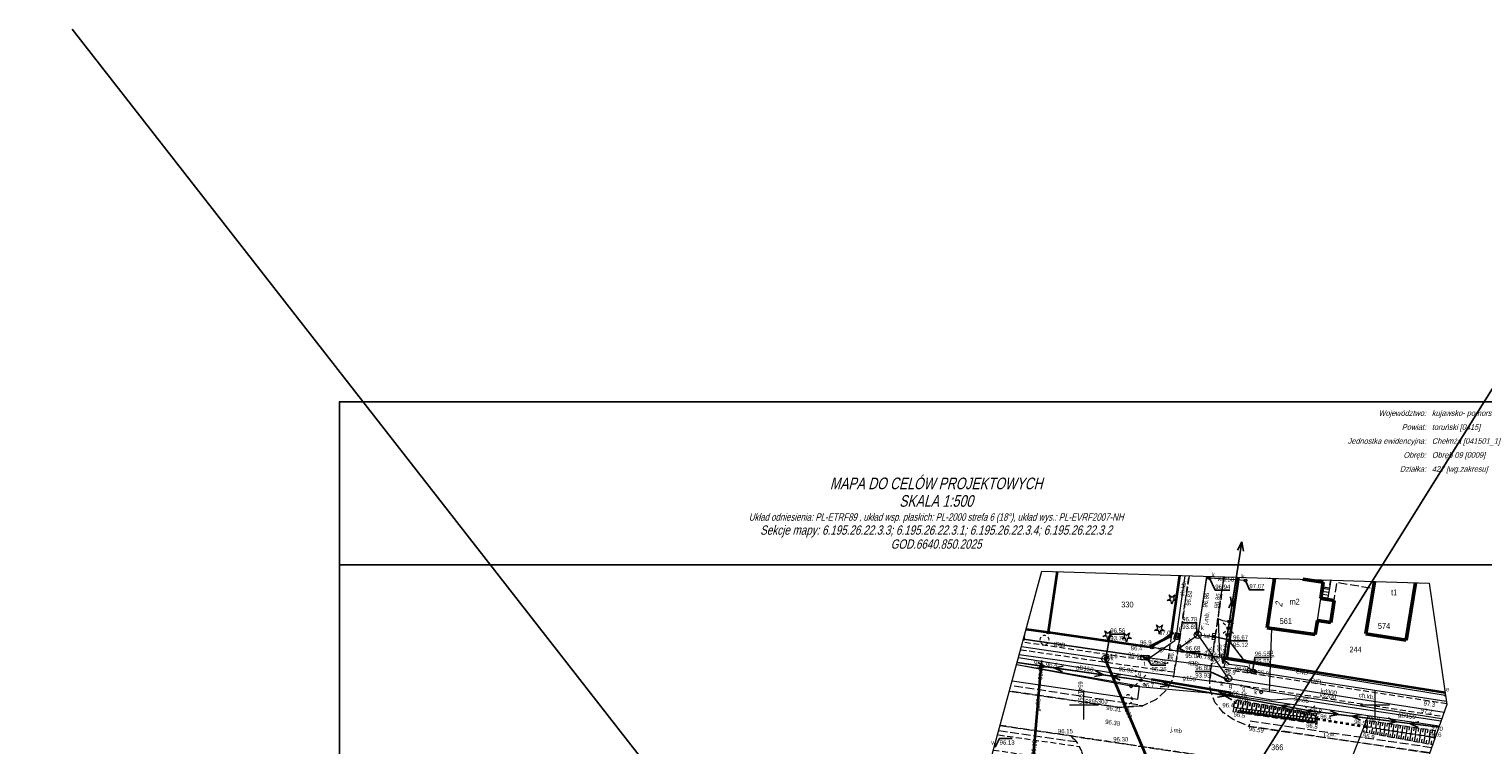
# Model space of a CAD drawing. Header units: metres. Extents: x 6539540 to 6543249, y 5894370 to 5895874.
# Tile 86 of 91: x 6542873 to 6543123, y 5895196 to 5895319. Entities that reach past the tile are written whole.
import ezdxf
from ezdxf.enums import TextEntityAlignment as Align

# ---------------------------------------------------------------- set-up
doc = ezdxf.new("R2010")
doc.units = ezdxf.units.M
for name, pattern in [('1.0_0.5', [1.5, 1, -0.5]), ('1.5_0.5', [2, 1.5, -0.5]), ('219-500', [0]), ('egug-500', [1, 0.5, -0.5]), ('otkz_500', [1, 0.5, -0.5]), ('suep_nn_500', [0]), ('supp_500', [1, 0.5, -0.5])]:
    doc.linetypes.add(name, pattern=pattern)
for name, color, linetype in [('000 Inne (niezydentyfikowane)', 7, 'Continuous'), ('202-punkt graniczny', 7, 'Continuous'), ('203-punkt graniczny', 7, 'Continuous'), ('211-numer działki ewidencyjnej', 7, 'Continuous'), ('218-kontur użytku gruntowego', 7, 'Continuous'), ('219-działka ewidencyjna', 7, 'Continuous'), ('238-Punkt adresowy budynku', 7, 'Continuous'), ('312-budynek ewidencyjny', 7, 'Continuous'), ('312-oznaczenie budynku ewidencyjnego', 7, 'Continuous'), ('312-oznaczenie budynku ewidencyjnego-Atr117', 7, 'Continuous'), ('352-schody', 7, 'Continuous'), ('chodnik', 7, 'Continuous'), ('chodnik-Atr17', 7, 'Continuous'), ('drzewo iglaste', 7, 'Continuous'), ('drzewo liściaste', 7, 'Continuous'), ('elektroenergetyczne urządzenie techniczne', 7, 'Continuous'), ('elektroenergetyczne urządzenie techniczne-Atr17', 7, 'Continuous'), ('inny rodzaj bloku', 7, 'Continuous'), ('jezdnia', 7, 'Continuous'), ('jezdnia-Atr17', 7, 'Continuous'), ('komora podziemna', 7, 'Continuous'), ('kratka ściekowa', 7, 'Continuous'), ('latarnia', 7, 'Continuous'), ('obszar utwardzony', 7, 'Continuous'), ('obudowa ochronna przewodu', 7, 'Continuous'), ('ogrodzenie trwałe', 7, 'Continuous'), ('pikieta naturalna', 7, 'Continuous'), ('pikieta naturalna-Atr2', 7, 'Continuous'), ('pikieta sztuczna', 7, 'Continuous'), ('pikieta sztuczna-Atr2', 7, 'Continuous'), ('przepust', 7, 'Continuous'), ('przewód elektroenergetyczny niskiego napięcia', 7, 'Continuous'), ('przewód elektroenergetyczny podziemny', 7, 'Continuous'), ('przewód elektroenergetyczny podziemny-Atr1', 7, 'Continuous'), ('przewód gazowy', 7, 'Continuous'), ('przewód gazowy-Atr1', 7, 'Continuous'), ('przewód kanalizacyjny', 7, 'Continuous'), ('przewód kanalizacyjny-Atr1', 7, 'Continuous'), ('przewód telekomunikacyjny podziemny', 7, 'Continuous'), ('przewód telekomunikacyjny podziemny-Atr1', 7, 'Continuous'), ('przewód wodociągowy', 7, 'Continuous'), ('Ramki i opis wydruku', 7, 'Continuous'), ('rzędna', 7, 'Continuous'), ('rzędna-Atr2', 7, 'Continuous'), ('rzędna-Atr3', 7, 'Continuous'), ('rów przydrożny (poligon)', 7, 'Continuous'), ('skarpa nieumocniona', 7, 'Continuous'), ('studnia kanalizacyjna', 7, 'Continuous'), ('studnia kanalizacyjna-Atr17', 7, 'Continuous'), ('słup przewodów napowietrznych', 7, 'Continuous'), ('Wstawianie ramki sekcyjnej z opisem', 7, 'Continuous'), ('właz do komory lub kanału - okrągły', 7, 'Continuous'), ('właz do komory lub kanału - okrągły-Atr17', 7, 'Continuous'), ('właz do komory lub kanału - prostokątny', 7, 'Continuous'), ('właz do komory lub kanału - prostokątny-Atr17', 7, 'Continuous'), ('zasuwa lub zawór', 7, 'Continuous'), ('zasuwa lub zawór-Atr17', 7, 'Continuous')]:
    doc.layers.add(name, color=color, linetype=linetype)
doc.layers.add('_dr opis', color=7, linetype='Continuous', lineweight=25)
doc.linetypes.add('902-500', pattern='A,3.75,0,[1,ksztalty.shx,S=0.5,R=0,X=0,Y=0],3.75', length=7.5)

# ---------------------------------------------------------------- blocks, each defined once
blk = doc.blocks.new('203')
at = {"linetype": 'Continuous', "lineweight": 0}
h = blk.add_hatch(color=0, dxfattribs=at)
edge = h.paths.add_edge_path()
edge.add_arc((0, 0), 0.045, 0, 360)
blk = doc.blocks.new('202')
at = {"color": 0, "linetype": 'Continuous', "lineweight": 0}
blk.add_circle((0, 0), 0.25, dxfattribs=at)
blk = doc.blocks.new('SM05')
at = {"color": 0, "linetype": 'Continuous', "lineweight": 13}
blk.add_circle((0, 0), 0.25, dxfattribs=at)
blk = doc.blocks.new('US22')
at = {"color": 0, "linetype": 'Continuous', "lineweight": 13}
blk.add_circle((0, 0), 0.25, dxfattribs=at)
blk = doc.blocks.new('SUPWP')
at = {"color": 0, "linetype": 'Continuous'}
blk.add_lwpolyline([(-0.375, -0.25), (0.375, -0.25), (0.375, 0.25), (-0.375, 0.25)], close=True, dxfattribs=at)
blk = doc.blocks.new('SUEP1')
at = {"color": 0, "linetype": 'Continuous'}
for p, q in [((0, 0), (5, 0)), ((5, 0), (3.5, 0.5)), ((5, 0), (3.5, -0.5)), ((5, 0), (15, 0)), ((15, 0), (13.5, 0.5)), ((15, 0), (13.5, -0.5))]:
    blk.add_line(p, q, dxfattribs=at)
blk = doc.blocks.new('PW01')
at = {"linetype": 'Continuous', "lineweight": 13}
h = blk.add_hatch(color=0, dxfattribs=at)
edge = h.paths.add_edge_path()
edge.add_arc((0, 0), 0.045, 0, 360)
blk = doc.blocks.new('SM01')
at = {"color": 0, "linetype": 'Continuous', "lineweight": 13}
for p, q in [((-0.53, 0.531), (-0.883, 0.884)), ((0.531, 0.531), (0.884, 0.884)), ((-0.53, -0.53), (-0.883, -0.883)), ((0.531, -0.53), (0.884, -0.883))]:
    blk.add_line(p, q, dxfattribs=at)
blk.add_circle((0, 0), 0.25, dxfattribs=at)
blk = doc.blocks.new('US25')
at = {"linetype": 'Continuous', "lineweight": 0}
h = blk.add_hatch(color=0, dxfattribs=at)
edge = h.paths.add_edge_path()
edge.add_arc((0, 0), 0.2, 0, 360)
blk = doc.blocks.new('US05')
at = {"color": 0, "linetype": 'Continuous', "lineweight": 13}
for p, q in [((-0.525, -0.25), (-0.525, 0.25)), ((-0.525, 0.25), (-0.175, 0.25)), ((-0.175, -0.25), (-0.175, 0.25)), ((-0.175, 0.25), (0.175, 0.25)), ((0.175, -0.25), (0.175, 0.25)), ((0.175, 0.25), (0.525, 0.25)), ((0.525, -0.25), (0.525, 0.25)), ((-0.525, -0.25), (-0.175, -0.25)), ((-0.175, -0.25), (0.175, -0.25)), ((0.175, -0.25), (0.525, -0.25))]:
    blk.add_line(p, q, dxfattribs=at)
blk = doc.blocks.new('US15')
at = {"color": 0, "linetype": 'Continuous', "lineweight": 13}
blk.add_circle((0, 0), 0.25, dxfattribs=at)
blk = doc.blocks.new('IB05')
at = {"color": 0, "linetype": 'Continuous', "lineweight": 13}
for q in [(0.354, 0.354), (0.354, -0.354)]:
    blk.add_line((0, 0), q, dxfattribs=at)
blk = doc.blocks.new('OP011')
at = {"linetype": 'Continuous', "lineweight": 13}
h = blk.add_hatch(color=0, dxfattribs=at)
edge = h.paths.add_edge_path()
edge.add_arc((0, 0), 0.05, 0, 360)
at = {"color": 0, "linetype": 'Continuous', "lineweight": 13}
for p, q in [((-0.828, -0.268), (-0.283, 0.093)), ((-0.283, 0.093), (-0.512, 0.706)), ((-0.512, 0.706), (0, 0.299)), ((0, 0.299), (0.512, 0.706)), ((0.512, 0.706), (0.283, 0.093)), ((0.283, 0.093), (0.828, -0.268)), ((-0.175, -0.24), (-0.828, -0.268)), ((0, -0.87), (-0.175, -0.24)), ((0.175, -0.24), (0, -0.87)), ((0.828, -0.268), (0.175, -0.24))]:
    blk.add_line(p, q, dxfattribs=at)
blk = doc.blocks.new('OP021')
at = {"linetype": 'Continuous', "lineweight": 13}
h = blk.add_hatch(color=0, dxfattribs=at)
edge = h.paths.add_edge_path()
edge.add_arc((0, 0), 0.05, 0, 360)
at = {"color": 0, "linetype": 'Continuous', "lineweight": 13}
for centre, start, end in [((-0.38, 0.124), 121.308, 202.548), ((0, 0.4), 49.272, 130.728), ((0.38, 0.124), 337.452, 58.692), ((-0.235, -0.324), 193.221, 274.871), ((0.235, -0.324), 265.129, 346.779)]:
    blk.add_arc(centre, 0.4, start, end, dxfattribs=at)
blk = doc.blocks.new('NOWA MAPA')
at = {"layer": '000 Inne (niezydentyfikowane)', "color": 7, "linetype": 'Continuous', "lineweight": 13}
for p, q in [((176.55, 237.31), (176.39, 236.21)), ((176.92, 237.26), (176.84, 236.71)), ((177.29, 237.2), (177.12, 236.1)), ((176.36, 235.19), (176.55, 236.19)), ((176.86, 235.1), (176.95, 235.6)), ((177.23, 235.03), (177.42, 236.05)), ((177.66, 237.15), (177.58, 236.59)), ((177.58, 234.97), (177.68, 235.48)), ((178.03, 237.09), (177.87, 235.98)), ((177.93, 234.9), (178.12, 235.94)), ((178.27, 234.84), (178.37, 235.36)), ((178.4, 237.04), (178.32, 236.48)), ((178.78, 236.98), (178.61, 235.86)), ((178.62, 234.77), (178.81, 235.83)), ((178.97, 234.71), (179.07, 235.24)), ((179.15, 236.92), (179.07, 236.36)), ((179.32, 234.65), (179.52, 235.72)), ((179.53, 236.87), (179.36, 235.74)), ((179.68, 234.58), (179.78, 235.12)), ((179.9, 236.81), (179.82, 236.25)), ((180.04, 234.51), (180.24, 235.6)), ((180.28, 236.76), (180.11, 235.62)), ((180.4, 234.45), (180.5, 235)), ((180.66, 236.7), (180.58, 236.13)), ((180.77, 234.38), (180.97, 235.49)), ((181.04, 236.64), (180.87, 235.5)), ((181.14, 234.31), (181.24, 234.87)), ((181.42, 236.59), (181.34, 236.01)), ((181.51, 234.24), (181.71, 235.37)), ((181.8, 236.53), (181.63, 235.38)), ((181.88, 234.18), (181.99, 234.74)), ((182.19, 236.47), (182.1, 235.9)), ((182.26, 234.11), (182.47, 235.25)), ((182.57, 236.41), (182.4, 235.26)), ((182.96, 236.36), (182.87, 235.78)), ((183.02, 233.97), (183.24, 235.13)), ((183.34, 236.3), (183.17, 235.14)), ((183.73, 236.24), (183.64, 235.66)), ((183.8, 233.82), (184.02, 235.01)), ((184.12, 236.18), (183.95, 235.02)), ((184.51, 236.12), (184.42, 235.54)), ((184.59, 233.68), (184.81, 234.88)), ((184.9, 236.07), (184.73, 234.89)), ((185.29, 236.01), (185.2, 235.42)), ((185.39, 233.53), (185.62, 234.75)), ((185.69, 235.95), (185.51, 234.77)), ((186.08, 235.89), (185.99, 235.3)), ((186.48, 235.83), (186.3, 234.65)), ((186.87, 235.77), (186.78, 235.18)), ((187.27, 235.71), (187.1, 234.52)), ((187.68, 235.65), (187.59, 235.05)), ((188.1, 235.6), (187.92, 234.36)), ((188.52, 235.54), (188.5, 235.4)), ((182.64, 234.04), (182.75, 234.61)), ((183.41, 233.89), (183.52, 234.48)), ((184.19, 233.75), (184.3, 234.35)), ((184.99, 233.6), (185.1, 234.21)), ((185.8, 233.46), (185.91, 234.07)), ((186.21, 233.38), (186.44, 234.62)), ((186.62, 233.3), (186.74, 233.93)), ((187.04, 233.23), (187.27, 234.49)), ((187.46, 233.16), (187.56, 233.78)), ((188.05, 234.12), (188.08, 234.32))]:
    blk.add_line(p, q, dxfattribs=at)
at = {"layer": '000 Inne (niezydentyfikowane)', "color": 7, "linetype": 'Continuous', "lineweight": 25, "flags": 128}
for points in [[(153.99, 240.76), (153.89, 240.14)], [(154.4, 240.7), (154.2, 239.46)], [(154.81, 240.63), (154.71, 240.02)], [(155.21, 240.56), (155.01, 239.35)], [(155.61, 240.5), (155.51, 239.9)], [(156.01, 240.43), (155.81, 239.24)], [(156.4, 240.37), (156.3, 239.78)], [(156.79, 240.3), (156.59, 239.13)], [(157.17, 240.24), (157.07, 239.66)], [(157.55, 240.17), (157.36, 239.03)], [(157.93, 240.11), (157.84, 239.54)], [(158.3, 240.05), (158.12, 238.92)], [(158.67, 239.99), (158.58, 239.43)], [(159.04, 239.93), (158.86, 238.82)], [(159.41, 239.87), (159.32, 239.32)], [(159.77, 239.81), (159.59, 238.72)], [(160.12, 239.75), (160.04, 239.21)], [(160.48, 239.69), (160.3, 238.62)], [(153.9, 238.76), (154.01, 239.49)], [(154.33, 238.7), (154.39, 239.06)], [(154.63, 238.66), (154.73, 239.39)], [(154.88, 238.62), (154.93, 238.99)], [(155.13, 238.58), (155.23, 239.32)], [(155.38, 238.55), (155.43, 238.92)], [(155.62, 238.51), (155.73, 239.25)], [(155.87, 238.48), (155.93, 238.85)], [(156.12, 238.44), (156.23, 239.18)], [(156.37, 238.4), (156.42, 238.78)], [(156.62, 238.37), (156.72, 239.11)], [(156.86, 238.33), (156.92, 238.71)], [(157.11, 238.3), (157.22, 239.05)], [(157.36, 238.26), (157.42, 238.64)], [(157.61, 238.23), (157.72, 238.98)], [(157.86, 238.19), (157.92, 238.57)], [(158.11, 238.15), (158.22, 238.91)], [(158.36, 238.12), (158.42, 238.5)], [(158.62, 238.08), (158.72, 238.84)], [(158.87, 238.04), (158.92, 238.42)], [(159.12, 238.01), (159.23, 238.77)], [(159.37, 237.97), (159.43, 238.35)], [(159.63, 237.94), (159.74, 238.7)], [(159.88, 237.9), (159.94, 238.28)], [(160.14, 237.86), (160.25, 238.63)], [(160.39, 237.83), (160.45, 238.21)], [(160.65, 237.79), (160.76, 238.56)], [(160.83, 239.63), (160.74, 239.1)], [(160.9, 237.75), (160.96, 238.14)], [(161.18, 239.57), (161, 238.52)], [(161.16, 237.72), (161.27, 238.49)], [(161.42, 237.68), (161.47, 238.07)], [(161.52, 239.51), (161.44, 239)], [(161.68, 237.64), (161.79, 238.42)], [(161.86, 239.46), (161.69, 238.43)], [(161.93, 237.6), (161.99, 237.99)], [(162.2, 239.4), (162.12, 238.89)], [(162.19, 237.57), (162.31, 238.35)], [(162.54, 239.35), (162.37, 238.34)], [(162.45, 237.53), (162.51, 237.92)], [(162.71, 237.49), (162.83, 238.27)], [(162.87, 239.29), (162.79, 238.79)], [(162.97, 237.45), (163.03, 237.85)], [(163.2, 239.24), (163.04, 238.24)], [(163.23, 237.42), (163.35, 238.2)], [(163.53, 239.18), (163.44, 238.69)], [(163.5, 237.38), (163.55, 237.77)], [(163.85, 239.13), (163.69, 238.15)], [(163.76, 237.34), (163.87, 238.13)], [(164.02, 237.3), (164.08, 237.7)], [(164.17, 239.07), (164.09, 238.59)], [(164.28, 237.27), (164.4, 238.06)], [(164.49, 239.02), (164.33, 238.07)], [(164.55, 237.23), (164.6, 237.62)], [(164.8, 238.97), (164.72, 238.5)], [(164.81, 237.19), (164.92, 237.98)], [(165.11, 238.92), (164.96, 237.98)], [(165.08, 237.15), (165.13, 237.55)], [(165.42, 238.87), (165.34, 238.4)], [(165.34, 237.11), (165.45, 237.91)], [(165.73, 238.82), (165.58, 237.89)], [(165.61, 237.08), (165.66, 237.48)], [(165.87, 237.04), (165.99, 237.84)], [(166.03, 238.77), (165.96, 238.31)], [(166.14, 237), (166.2, 237.4)], [(166.33, 238.72), (166.18, 237.81)], [(166.41, 236.96), (166.52, 237.76)], [(166.63, 238.67), (166.56, 238.22)], [(166.67, 236.92), (166.73, 237.32)], [(166.94, 238.61), (166.79, 237.73)], [(166.94, 236.88), (167.06, 237.69)], [(167.27, 238.56), (167.2, 238.12)], [(167.21, 236.84), (167.27, 237.25)], [(167.48, 236.81), (167.6, 237.62)], [(167.74, 238.48), (167.59, 237.62)], [(167.75, 236.77), (167.81, 237.15)]]:
    blk.add_lwpolyline(points, dxfattribs=at)
at = {"layer": '218-kontur użytku gruntowego', "color": 3, "linetype": 'egug-500', "lineweight": 18, "flags": 128}
for points in [[(142.91, 252.31), (144.34, 262.19)], [(144.34, 262.19), (142.91, 252.31)], [(154.43, 261.88), (152.83, 250.92)], [(152.83, 250.92), (154.43, 261.88)], [(117.91, 252.98), (121.73, 252.42)], [(121.73, 252.42), (117.91, 252.98)], [(121.73, 252.42), (139.51, 249.83)], [(139.51, 249.83), (121.73, 252.42)], [(139.51, 249.83), (142.91, 252.31)], [(142.91, 252.31), (139.51, 249.83)], [(139.51, 249.83), (155.38, 247.52)], [(155.38, 247.52), (139.51, 249.83)], [(152.83, 250.92), (155.38, 247.52)], [(155.38, 247.52), (152.83, 250.92)], [(155.38, 247.52), (189.84, 242.15)], [(189.84, 242.15), (155.38, 247.52)]]:
    blk.add_lwpolyline(points, dxfattribs=at)
at = {"layer": '219-działka ewidencyjna', "color": 7, "linetype": '219-500', "lineweight": 18, "flags": 128}
for points in [[(123.24, 262.85), (121.73, 252.42)], [(144.34, 262.19), (142.91, 252.31)], [(154.43, 261.88), (152.83, 250.92)], [(121.73, 252.42), (117.91, 252.98)], [(139.51, 249.83), (121.73, 252.42)], [(142.91, 252.31), (139.51, 249.83)], [(155.38, 247.52), (139.51, 249.83)], [(155.38, 247.52), (152.83, 250.92)], [(189.84, 242.15), (155.38, 247.52)], [(135.94, 243.17), (116.25, 246.86)], [(151.92, 241.76), (135.94, 243.17)], [(176.66, 238.1), (151.92, 241.76)], [(176.66, 238.1), (171.59, 225.2)], [(188.82, 236.31), (176.66, 238.1)]]:
    blk.add_lwpolyline(points, dxfattribs=at)
at = {"layer": '312-budynek ewidencyjny', "color": 7, "linetype": 'Continuous', "lineweight": 50, "flags": 128}
for points in [[(159.29, 253.21), (160.56, 261.69)], [(165.42, 261.54), (168.92, 261.05)], [(168.92, 261.05), (168.49, 258.22)], [(176.23, 252.16), (177.71, 261.15)], [(184.76, 260.93), (183.17, 251.11)], [(168.49, 258.22), (170.79, 257.87)], [(170.79, 257.87), (170.23, 254.13)], [(167.56, 252.06), (159.29, 253.21)], [(167.92, 254.48), (167.56, 252.06)], [(170.23, 254.13), (167.92, 254.48)], [(183.17, 251.11), (176.23, 252.16)]]:
    blk.add_lwpolyline(points, dxfattribs=at)
at = {"layer": '352-schody', "color": 7, "linetype": 'Continuous', "lineweight": 18, "flags": 128}
blk.add_lwpolyline([(168.8, 260.25), (170, 260.08), (169.68, 258.04), (168.49, 258.22)], close=True, dxfattribs=at)
blk.add_lwpolyline([(168.8, 260.25), (170, 260.08), (169.68, 258.04), (168.49, 258.22)], close=True, dxfattribs=at)
for points in [[(169.95, 259.77), (168.75, 259.96)], [(169.72, 258.29), (168.53, 258.47)], [(169.8, 258.78), (168.6, 258.97)], [(169.87, 259.28), (168.68, 259.46)]]:
    blk.add_lwpolyline(points, dxfattribs=at)
at = {"layer": 'chodnik', "color": 7, "linetype": '1.0_0.5', "lineweight": 18, "flags": 128}
for points in [[(144.27, 262.19), (142.82, 251.85), (142.16, 247.08), (117.53, 250.71), (117.68, 252.16)], [(116.95, 249.45), (143.3, 245.62), (143.97, 249.23), (145.11, 256.93), (145.88, 262.14)], [(151.9, 261.96), (151.07, 256.38), (149.91, 248.46), (149.43, 244.18), (187.69, 238.28), (189.42, 238.01)], [(190.12, 240.17), (187.97, 240.51), (151.8, 246.1), (152.39, 248.03), (154.39, 261.88)], [(160.41, 261.69), (160.56, 261.67), (160.56, 261.69)], [(165.42, 261.54), (168.92, 261.05), (168.82, 260.25), (170, 260.08), (170.22, 261.39)], [(112.29, 232.23), (127.7, 230), (127.58, 231.56), (127.08, 232.78), (112.98, 234.79)]]:
    blk.add_lwpolyline(points, dxfattribs=at)
blk.add_lwpolyline([(127.56, 229.8), (133.02, 228.24), (133.27, 229.04), (140.79, 227.05), (140.7, 225.98), (146.7, 225.15), (146.8, 225.39), (147.25, 228.03), (147.82, 229.31), (148.96, 230.21), (150.91, 230.86), (125.65, 234.64), (126.48, 233.67), (127.08, 232.78), (127.58, 231.56), (127.7, 230)], close=True, dxfattribs=at)
at = {"layer": 'inny rodzaj bloku', "color": 7, "linetype": 'Continuous', "lineweight": 18, "flags": 128}
blk.add_lwpolyline([(167.92, 254.48), (168.49, 258.22), (170.79, 257.87), (170.23, 254.13)], close=True, dxfattribs=at)
at = {"layer": 'jezdnia', "color": 7, "linetype": '1.5_0.5', "lineweight": 18, "flags": 128}
for points in [[(145.88, 262.14), (145.11, 256.93), (143.97, 249.23), (147, 248.84), (149.91, 248.46), (151.07, 256.38)], [(151.07, 256.38), (151.9, 261.96)], [(187.2, 231.73), (156.17, 236.29), (153.47, 237.47), (151.81, 238.6), (150.38, 240.34), (149.56, 242.42), (149.43, 244.18), (149.91, 248.46), (143.97, 249.23), (143.3, 245.62), (143.07, 244.38), (142.02, 242.6), (140.22, 240.9), (137.95, 239.84), (133.95, 239.55), (115.03, 242.34)], [(115.03, 242.34), (133.95, 239.55), (137.95, 239.84), (115.28, 243.29)], [(113.2, 235.58), (126.48, 233.67), (125.65, 234.64), (113.43, 236.45)], [(113.43, 236.45), (125.65, 234.64), (150.91, 230.86), (185.15, 225.93)], [(187.52, 232.63), (156.35, 237.16), (156.17, 236.29), (187.2, 231.73)]]:
    blk.add_lwpolyline(points, dxfattribs=at)
at = {"layer": 'komora podziemna', "color": 30, "linetype": 'Continuous', "lineweight": 18, "flags": 128}
for points in [[(143.27, 251.28), (143.55, 252.41), (144.3, 252.26), (144.02, 251.13)], [(138.89, 247.66), (137.68, 247.7), (137.58, 248.21), (137.61, 248.51), (137.78, 248.54), (138.97, 248.46), (139.17, 248.19), (139.13, 247.89)], [(155.9, 246.15), (156.1, 246.23), (157.16, 246.06), (157.46, 245.82), (157.42, 245.47), (157.08, 245.31), (156.02, 245.53), (155.85, 245.75)]]:
    blk.add_lwpolyline(points, close=True, dxfattribs=at)
at = {"layer": 'komora podziemna', "color": 34, "linetype": 'Continuous', "lineweight": 18, "flags": 128}
for points in [[(146.86, 251.7), (146.81, 251.81), (146.78, 251.94), (146.78, 252.06), (146.81, 252.19), (146.86, 252.3), (146.93, 252.4), (147.03, 252.49), (147.14, 252.55), (147.26, 252.59), (147.38, 252.6), (147.5, 252.59), (147.62, 252.55), (147.73, 252.49), (147.83, 252.4), (147.9, 252.3), (147.95, 252.19), (147.98, 252.06), (147.98, 251.94), (147.95, 251.81), (147.9, 251.7), (147.83, 251.6), (147.73, 251.51), (147.62, 251.45), (147.5, 251.41), (147.38, 251.4), (147.26, 251.41), (147.14, 251.45), (147.03, 251.51), (146.93, 251.6)], [(132.1, 247.85), (132.09, 247.73), (132.05, 247.61), (131.99, 247.5), (131.9, 247.41), (131.8, 247.34), (131.68, 247.29), (131.55, 247.26), (131.43, 247.26), (131.3, 247.29), (131.2, 247.35), (131.1, 247.42), (131.01, 247.52), (130.95, 247.63), (130.91, 247.75), (130.9, 247.87), (130.91, 247.99), (130.96, 248.11), (131.02, 248.22), (131.11, 248.32), (131.21, 248.39), (131.32, 248.43), (131.45, 248.46), (131.57, 248.46), (131.7, 248.43), (131.81, 248.38), (131.91, 248.31), (132, 248.2), (132.06, 248.09), (132.09, 247.97)], [(152.08, 244.22), (152.03, 244.33), (152, 244.46), (152, 244.58), (152.03, 244.71), (152.08, 244.82), (152.15, 244.92), (152.25, 245.01), (152.36, 245.07), (152.48, 245.11), (152.6, 245.12), (152.72, 245.11), (152.84, 245.07), (152.95, 245.01), (153.05, 244.92), (153.12, 244.82), (153.17, 244.71), (153.2, 244.58), (153.2, 244.46), (153.17, 244.33), (153.12, 244.22), (153.05, 244.12), (152.95, 244.03), (152.84, 243.97), (152.72, 243.93), (152.6, 243.92), (152.48, 243.93), (152.36, 243.97), (152.25, 244.03), (152.15, 244.12)]]:
    blk.add_lwpolyline(points, close=True, dxfattribs=at)
at = {"layer": 'obszar utwardzony', "color": 7, "linetype": '1.5_0.5', "lineweight": 18, "flags": 128}
blk.add_lwpolyline([(170.22, 261.39), (170, 260.08), (169.68, 258.03), (170.79, 257.87), (171.27, 261.02), (177.51, 259.98), (177.7, 261.15)], dxfattribs=at)
at = {"layer": 'obudowa ochronna przewodu', "color": 7, "linetype": 'Continuous', "lineweight": 35, "flags": 128}
for points in [[(119.15, 231.16), (120.53, 247.2)], [(140.44, 226.65), (131.5, 247.86)], [(139.36, 244.37), (152.97, 242.13)]]:
    blk.add_lwpolyline(points, dxfattribs=at)
at = {"layer": 'ogrodzenie trwałe', "color": 7, "linetype": '902-500', "lineweight": 35, "flags": 128}
for points in [[(117.9, 252.96), (121.69, 252.49), (139.03, 249.97), (142.82, 251.85), (144.27, 262.19)], [(123.25, 262.85), (121.69, 252.49)], [(154.39, 261.88), (152.39, 248.03)], [(152.39, 248.03), (189.84, 242.12)]]:
    blk.add_lwpolyline(points, dxfattribs=at)
at = {"layer": 'przepust', "color": 7, "linetype": 'otkz_500', "lineweight": 35, "flags": 128}
blk.add_lwpolyline([(167.86, 237.58), (176.15, 236.25)], dxfattribs=at)
at = {"layer": 'przewód elektroenergetyczny niskiego napięcia', "color": 1, "linetype": 'suep_nn_500', "lineweight": 18, "flags": 128}
for points in [[(152.64, 253.13), (154, 261.89)], [(137.57, 244.22), (116.35, 247.24)], [(116.35, 247.24), (137.57, 244.22)], [(166.6, 238.95), (137.57, 244.22)], [(188.76, 236.13), (166.6, 238.95)]]:
    blk.add_lwpolyline(points, dxfattribs=at)
at = {"layer": 'przewód elektroenergetyczny podziemny', "color": 1, "linetype": 'Continuous', "lineweight": 18, "flags": 128}
blk.add_lwpolyline([(189.92, 241.57), (189.87, 241.58), (152.16, 247.78), (151.18, 248.25), (150.93, 254.76), (151.64, 254.49), (152.81, 254.28), (152.64, 253.13)], dxfattribs=at)
at = {"layer": 'przewód gazowy', "color": 40, "linetype": 'Continuous', "lineweight": 18, "flags": 128}
for points in [[(159.68, 242.21), (160.09, 253.09)], [(116.58, 248.09), (120.55, 247.46), (139.36, 244.37), (152.97, 242.13), (160.07, 240.87), (163.72, 241.07), (189.14, 237.22)], [(136.71, 245.78), (116.72, 248.59)], [(120.55, 247.46), (120.53, 247.2), (119.15, 231.16), (119.13, 230.96), (118.8, 230.79)], [(189.26, 237.56), (159.68, 242.21), (158.07, 242.46), (154.84, 243.28), (138.4, 245.54), (136.71, 245.78)]]:
    blk.add_lwpolyline(points, dxfattribs=at)
at = {"layer": 'przewód kanalizacyjny', "color": 34, "linetype": 'Continuous', "lineweight": 18, "flags": 128}
for points in [[(148.89, 262.05), (148.85, 261.79), (147.38, 252), (152.6, 244.52), (189.68, 238.73)], [(148.89, 262.05), (147.38, 252), (152.6, 244.52), (189.68, 238.73)], [(155.58, 261.32), (149.37, 261.75), (148.85, 261.79)], [(117.1, 250.01), (131.5, 247.86), (140.44, 226.65), (182.93, 219.63)], [(144.17, 249.74), (147.38, 252)], [(147.38, 252), (150.15, 251.69)]]:
    blk.add_lwpolyline(points, dxfattribs=at)
at = {"layer": 'przewód telekomunikacyjny podziemny', "color": 30, "linetype": 'Continuous', "lineweight": 18, "flags": 128}
for points in [[(138.38, 248.1), (139.07, 248.05), (143.45, 251.04), (143.74, 251.86), (145.23, 262.16)], [(138.38, 248.1), (137.51, 248.33), (117.44, 251.25)], [(117.44, 251.25), (137.51, 248.33), (138.38, 248.1)], [(156.77, 245.73), (155.93, 246.5), (152.75, 246.92), (151.99, 247.54), (152.47, 251.98)], [(138.38, 248.1), (139.07, 248.05), (155.8, 245.96), (156.66, 245.77), (157.37, 245.66), (190.06, 240.62)], [(138.38, 248.1), (139.07, 248.05), (155.8, 245.96), (156.66, 245.77), (157.37, 245.66), (190.06, 240.62)]]:
    blk.add_lwpolyline(points, dxfattribs=at)
at = {"layer": 'przewód wodociągowy', "color": 5, "linetype": 'Continuous', "lineweight": 18, "flags": 128}
blk.add_lwpolyline([(160.54, 261.52), (159.61, 261.72)], dxfattribs=at)
at = {"layer": 'Ramki i opis wydruku', "color": 7, "linetype": 'Continuous', "lineweight": 13, "flags": 128}
for points in [[(-0.05, 264), (204.95, 264), (204.95, 292), (-0.05, 292)], [(0, 0.05), (204.9, 0.05), (204.9, 291.95), (0, 291.95)], [(-0.05, 0), (204.95, 0), (204.95, 264), (-0.05, 264)], [(187.14, 260.86), (190.14, 240.04), (107.02, 4.87), (25.14, 32.46), (88.95, 146.05), (120.6, 262.93)]]:
    blk.add_lwpolyline(points, close=True, dxfattribs=at)
at = {"layer": 'rzędna-Atr2', "color": 7, "flags": 128}
for points in [[(149.37, 261.75), (150.39, 259.65), (152.86, 259.65)], [(155.58, 261.32), (156.24, 259.75), (158.75, 259.75)], [(147.22, 252.24), (147.17, 254.07), (144.7, 254.07)], [(131.61, 247.98), (132.35, 252.11), (134.86, 252.11)], [(144.17, 249.74), (145.24, 249.08), (147.77, 249.08)], [(150.15, 251.69), (153.44, 250.95), (155.89, 250.95)], [(138.49, 248.15), (139.44, 246.77), (141.91, 246.77)], [(156.77, 245.73), (157.17, 248.14), (159.67, 248.14)], [(152.45, 244.33), (149.42, 245.72), (146.95, 245.72)], [(112.6, 232.74), (113.34, 234.21), (115.52, 234.21)]]:
    blk.add_lwpolyline(points, dxfattribs=at)
at = {"layer": 'rów przydrożny (poligon)', "color": 7, "linetype": 'Continuous', "lineweight": 18, "flags": 128}
for points in [[(137.11, 240.97), (137.36, 243.21), (116.25, 246.87)], [(115.51, 244.12), (137.11, 240.97)]]:
    blk.add_lwpolyline(points, dxfattribs=at)
at = {"layer": 'skarpa nieumocniona', "color": 7, "linetype": '1.0_0.5', "lineweight": 18, "flags": 128}
for points in [[(168.23, 238.4), (153.66, 240.82), (153.56, 239.55), (167.86, 237.58)], [(168.23, 238.4), (153.66, 240.82), (153.56, 239.55), (167.86, 237.58)], [(153.56, 239.55), (153.41, 238.83), (167.87, 236.75), (167.86, 237.58)], [(153.56, 239.55), (153.41, 238.83), (167.87, 236.75), (167.86, 237.58)], [(187.29, 235.71), (188.55, 235.53), (188.12, 234.32), (187.22, 234.5), (176.15, 236.25), (176.23, 237.36)], [(187.29, 235.71), (188.55, 235.53), (188.12, 234.32), (187.22, 234.5), (176.15, 236.25), (176.23, 237.36)], [(187.22, 234.5), (188.12, 234.32), (187.69, 233.12), (187.08, 233.22), (175.87, 235.28), (176.15, 236.25)], [(187.22, 234.5), (188.12, 234.32), (187.69, 233.12), (187.08, 233.22), (175.87, 235.28), (176.15, 236.25)]]:
    blk.add_lwpolyline(points, close=True, dxfattribs=at)
at = {"layer": 'słup przewodów napowietrznych', "color": 7, "linetype": 'supp_500', "lineweight": 18, "flags": 128}
blk.add_lwpolyline([(152.81, 254.28), (152.47, 251.98)], dxfattribs=at)
at = {"layer": 'Wstawianie ramki sekcyjnej z opisem', "color": 7, "linetype": 'Continuous', "lineweight": 13, "flags": 128}
for points in [[(127.83, 237.46), (127.83, 242.46)], [(177.83, 237.46), (177.83, 242.46)], [(125.33, 239.96), (130.33, 239.96)], [(175.33, 239.96), (180.33, 239.96)]]:
    blk.add_lwpolyline(points, dxfattribs=at)
at = {"layer": '202-punkt graniczny', "color": 7, "linetype": 'Continuous', "lineweight": 18}
for p in [(121.73, 252.42), (142.91, 252.31), (139.51, 249.83), (152.83, 250.92), (155.38, 247.52), (135.94, 243.17), (151.92, 241.76)]:
    blk.add_blockref('202', p, dxfattribs=at)
at = {"layer": '203-punkt graniczny', "color": 7, "linetype": 'Continuous', "lineweight": 18}
blk.add_blockref('203', (176.66, 238.1), dxfattribs=at)
at = {"layer": 'drzewo iglaste', "color": 94, "linetype": 'Continuous', "lineweight": 18}
for p in [(142.95, 258.16), (131.92, 251.99), (135.16, 251.63), (140.79, 252.99)]:
    blk.add_blockref('OP011', p, dxfattribs=at)
at = {"layer": 'drzewo liściaste', "color": 94, "linetype": 'Continuous', "lineweight": 18}
for p in [(121.05, 251.13), (135.37, 240.9)]:
    blk.add_blockref('OP021', p, dxfattribs=at)
at = {"layer": 'elektroenergetyczne urządzenie techniczne', "color": 1, "linetype": 'Continuous', "lineweight": 18, "rotation": 350.575}
blk.add_blockref('US25', (189.87, 241.58), dxfattribs=at)
at = {"layer": 'kratka ściekowa', "color": 34, "linetype": 'Continuous', "lineweight": 18}
for p, rotation in [((150.15, 251.69), 83.271), ((144.17, 249.74), 82.24600000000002)]:
    blk.add_blockref('US05', p, dxfattribs=dict(at, rotation=rotation))
at = {"layer": 'latarnia', "color": 7, "linetype": 'Continuous', "lineweight": 18}
for p in [(152.64, 253.13), (137.57, 244.22), (166.6, 238.95)]:
    blk.add_blockref('SM01', p, dxfattribs=at)
at = {"layer": 'pikieta naturalna', "color": 7, "linetype": 'Continuous', "lineweight": 13}
for p in [(139.03, 249.97), (142.82, 251.85), (120.55, 247.46), (131.61, 247.98), (138.19, 249.41), (152.39, 248.03), (142.16, 247.08), (151.8, 246.1), (137.57, 244.22), (153.66, 240.82), (187.97, 240.51), (153.41, 238.83), (153.56, 239.55), (167.86, 237.58), (168.23, 238.4), (176.23, 237.36), (187.69, 238.28), (167.87, 236.75), (175.87, 235.28), (176.15, 236.25), (187.29, 235.71), (187.08, 233.22), (187.22, 234.5)]:
    blk.add_blockref('PW01', p, dxfattribs=at)
at = {"layer": 'pikieta sztuczna', "color": 7, "linetype": 'Continuous', "lineweight": 13}
for p in [(145.11, 256.93), (148.03, 256.55), (151.07, 256.38), (147, 248.84), (133.95, 239.55), (133.99, 236.47), (156.17, 236.29), (125.83, 234.53)]:
    blk.add_blockref('PW01', p, dxfattribs=at)
at = {"layer": 'przepust', "color": 7, "linetype": 'Continuous', "lineweight": 35}
for p, rotation in [((167.86, 237.58), 170.885), ((176.15, 236.25), 350.885)]:
    blk.add_blockref('IB05', p, dxfattribs=dict(at, rotation=rotation))
at = {"layer": 'przewód elektroenergetyczny niskiego napięcia', "color": 1, "linetype": 'Continuous', "lineweight": 18}
for p, rotation in [((152.64, 253.13), 81.17), ((154, 261.89), 261.17), ((116.35, 247.24), 351.913), ((137.57, 244.22), 171.913), ((137.57, 244.22), 349.711), ((166.6, 238.95), 169.711), ((166.6, 238.95), 352.7550000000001), ((188.76, 236.13), 172.755)]:
    blk.add_blockref('SUEP1', p, dxfattribs=dict(at, rotation=rotation))
at = {"layer": 'rzędna', "color": 34, "linetype": 'Continuous', "lineweight": 18}
for p in [(149.37, 261.75), (155.58, 261.32), (147.22, 252.24), (131.61, 247.98), (152.45, 244.33)]:
    blk.add_blockref('PW01', p, dxfattribs=at)
for p, rotation in [((144.17, 249.74), 82.24600000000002), ((150.15, 251.69), 83.271)]:
    blk.add_blockref('PW01', p, dxfattribs=dict(at, rotation=rotation))
at = {"layer": 'rzędna', "color": 40, "linetype": 'Continuous', "lineweight": 18}
blk.add_blockref('PW01', (120.53, 247.2), dxfattribs=at)
at = {"layer": 'rzędna', "color": 30, "linetype": 'Continuous', "lineweight": 18, "rotation": 352.3460000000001}
for p in [(137.51, 248.33), (155.8, 245.96), (157.37, 245.66)]:
    blk.add_blockref('PW01', p, dxfattribs=at)
at = {"layer": 'rzędna', "color": 30, "linetype": 'Continuous', "lineweight": 18}
for p in [(138.49, 248.15), (156.77, 245.73)]:
    blk.add_blockref('PW01', p, dxfattribs=at)
at = {"layer": 'rzędna', "color": 1, "linetype": 'Continuous', "lineweight": 18, "rotation": 273.005}
blk.add_blockref('PW01', (151.18, 248.25), dxfattribs=at)
at = {"layer": 'rzędna', "color": 40, "linetype": 'Continuous', "lineweight": 18}
for p, rotation in [((136.71, 245.78), 351.291), ((152.97, 242.13), 351.291), ((163.72, 241.07), 352.1780000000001)]:
    blk.add_blockref('PW01', p, dxfattribs=dict(at, rotation=rotation))
at = {"layer": 'studnia kanalizacyjna', "color": 34, "linetype": 'Continuous', "lineweight": 18}
for p in [(149.37, 261.75), (155.58, 261.32)]:
    blk.add_blockref('US15', p, dxfattribs=at)
at = {"layer": 'studnia kanalizacyjna', "color": 34, "linetype": 'Continuous', "lineweight": 18, "rotation": 351.983}
blk.add_blockref('US15', (158.26, 242.14), dxfattribs=at)
at = {"layer": 'słup przewodów napowietrznych', "color": 7, "linetype": 'Continuous', "lineweight": 18}
for p in [(152.47, 251.98), (152.81, 254.28)]:
    blk.add_blockref('SM05', p, dxfattribs=at)
at = {"layer": 'właz do komory lub kanału - okrągły', "color": 7, "linetype": 'Continuous', "lineweight": 18}
for p in [(147.22, 252.24), (131.61, 247.98), (152.45, 244.33)]:
    blk.add_blockref('US22', p, dxfattribs=at)
at = {"layer": 'właz do komory lub kanału - prostokątny', "color": 7, "linetype": 'Continuous', "lineweight": 18}
for p, rotation in [((143.74, 251.86), 76.607), ((138.49, 248.15), 354.836), ((156.77, 245.73), 351.6969999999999)]:
    blk.add_blockref('SUPWP', p, dxfattribs=dict(at, rotation=rotation))
at = {"layer": 'zasuwa lub zawór', "color": 40, "linetype": 'Continuous', "lineweight": 18}
for p in [(120.55, 247.46), (136.71, 245.78), (152.97, 242.13), (154.84, 243.28)]:
    blk.add_blockref('US25', p, dxfattribs=at)
at = {"layer": '211-numer działki ewidencyjnej', "color": 7, "linetype": 'Continuous', "lineweight": 18, "width": 0.79}
for s, p in [('330', (134.24, 256.71)), ('244', (173.42, 248.98)), ('366', (159.97, 232.2))]:
    blk.add_text(s, height=1, dxfattribs=at).set_placement(p)
at = {"layer": '238-Punkt adresowy budynku', "color": 7, "linetype": 'Continuous', "lineweight": 25, "oblique": 15, "width": 0.79}
blk.add_text('2', height=1.25, rotation=82.311, dxfattribs=at).set_placement((161.91, 257.11), align=Align.CENTER)
at = {"layer": '312-oznaczenie budynku ewidencyjnego', "color": 7, "linetype": 'Continuous', "lineweight": 18, "width": 0.79}
for s, p in [('561', (161.44, 253.87)), ('574', (178.31, 253.02))]:
    blk.add_text(s, height=1, dxfattribs=at).set_placement(p)
at = {"layer": '312-oznaczenie budynku ewidencyjnego-Atr117', "color": 7, "width": 0.9}
for s, p in [('t1', (181.1, 259.3)), ('m2', (164.02, 257.71))]:
    blk.add_text(s, height=1, dxfattribs=at).set_placement(p, align=Align.MIDDLE_CENTER)
at = {"layer": 'chodnik-Atr17', "color": 7, "width": 0.9}
for rotation, p in [(81.566, (145, 258.56)), (81.566, (145, 258.56)), (350.961, (175, 241.32)), (350.961, (175, 241.32))]:
    blk.add_text('ch.kb.', height=0.75, rotation=rotation, dxfattribs=at).set_placement(p)
at = {"layer": 'elektroenergetyczne urządzenie techniczne-Atr17', "color": 1, "width": 0.9}
blk.add_text('e', height=0.75, dxfattribs=at).set_placement((189.99, 242.31))
at = {"layer": 'jezdnia-Atr17', "color": 7, "width": 0.9}
for s, rotation, p in [('j.mb.', 82.418, (149.09, 253.72)), ('j.mb.', 82.418, (149.09, 253.72)), ('j.mb', 351.7, (142.68, 235.38)), ('j.mb', 351.7, (142.68, 235.38))]:
    blk.add_text(s, height=0.75, rotation=rotation, dxfattribs=at).set_placement(p)
blk.add_text('j.zw.', height=0.75, dxfattribs=at).set_placement((169.04, 235.33), align=Align.TOP_LEFT)
at = {"layer": 'pikieta naturalna-Atr2', "color": 7, "width": 0.9}
for s, p in [('97.0', (140.69, 251.96)), ('96.4', (135.87, 249.34)), ('96.9', (137.44, 250.31)), ('96.4', (121.28, 246.47)), ('96.6', (131.61, 247.98)), ('96.7', (137.88, 242.97)), ('96.4', (151.6, 239.55)), ('96.6', (187.22, 234.5))]:
    blk.add_text(s, height=0.75, dxfattribs=at).set_placement(p)
for s, rotation, p in [('97.0', 82.125, (152.32, 248.38)), ('96.7', 82.123, (143.09, 247.66)), ('96.9', -8.786, (151.84, 245.42)), ('96.8', -9.43, (154.01, 240.85)), ('97.3', -8.786, (186.11, 239.91)), ('96.5', -8.186, (153.5, 238.01)), ('96.8', -9.43, (166.64, 238.8)), ('96.4', -9.115, (168.34, 237.67)), ('96.5', -9.115, (174.17, 236.75)), ('96.9', -8.485, (176.66, 237.35)), ('97.2', -9.039, (185.66, 238.7)), ('96.8', -8.186, (165.93, 236.12)), ('96.9', -10.413, (175.69, 234.39)), ('97.0', -8.81, (187.43, 235.76))]:
    blk.add_text(s, height=0.75, rotation=rotation, dxfattribs=at).set_placement(p)
at = {"layer": 'pikieta sztuczna-Atr2', "color": 7, "width": 0.9}
for s, rotation, p in [('96.84', 81.566, (146.1, 256.95)), ('96.86', 81.566, (148.98, 256.64)), ('96.86', 81.589, (150.92, 256.51)), ('96.39', 351.597, (131.43, 236.75))]:
    blk.add_text(s, height=0.75, rotation=rotation, dxfattribs=at).set_placement(p)
for s, rotation, p in [('96.75', 352.614, (147.06, 248.83)), ('96.31', 351.597, (131.72, 239.88)), ('96.59', 351.646, (156.22, 236.28))]:
    blk.add_text(s, height=0.75, rotation=rotation, dxfattribs=at).set_placement(p, align=Align.TOP_LEFT)
for s, p in [('96.15', (123.36, 235.09)), ('96.30', (132.86, 233.7))]:
    blk.add_text(s, height=0.75, dxfattribs=at).set_placement(p)
at = {"layer": 'przewód elektroenergetyczny podziemny-Atr1', "color": 1, "width": 0.9}
blk.add_text('eND', height=0.75, rotation=-9.337, dxfattribs=at).set_placement((164.3, 245.78), align=Align.MIDDLE_LEFT)
at = {"layer": 'przewód gazowy-Atr1', "color": 40, "width": 0.9}
for s, rotation, p in [('gD', 87.861, (159.9, 248.06)), ('gD150', -9.329, (126.48, 246.49)), ('g150', 352.173, (144.79, 244.66)), ('gs32', 85.083, (119.81, 238.85)), ('gD150', -8.606, (181.8, 238.33))]:
    blk.add_text(s, height=0.75, rotation=rotation, dxfattribs=at).set_placement(p, align=Align.MIDDLE_LEFT)
at = {"layer": 'przewód kanalizacyjny-Atr1', "color": 34, "width": 0.9}
for s, rotation, p in [('ks150', -3.961, (150.88, 261.65)), ('kd', 353.614, (148.37, 251.89)), ('kd', 35.147, (145.33, 250.56)), ('ks200', -66.354, (134.71, 240.27))]:
    blk.add_text(s, height=0.75, rotation=rotation, dxfattribs=at).set_placement(p, align=Align.MIDDLE_LEFT)
for rotation, p in [(-55.09, (149.11, 249.52)), (-8.88, (168.43, 242.05))]:
    blk.add_text('kd300', height=0.75, rotation=rotation, dxfattribs=at).set_placement(p)
for rotation, p in [(-55.09, (149.11, 249.52)), (-8.88, (168.43, 242.05))]:
    blk.add_text('ks200', height=0.75, rotation=rotation, dxfattribs=at).set_placement(p, align=Align.TOP_LEFT)
at = {"layer": 'przewód telekomunikacyjny podziemny-Atr1', "color": 30, "width": 0.9}
for s, rotation, p in [('tD', 351.721, (122.66, 250.49)), ('tD', -8.279, (123.62, 250.35)), ('tD', 34.32, (140.72, 249.18)), ('tD', 352.879, (145.75, 247.22)), ('tD', 352.879, (146.52, 247.12)), ('ts', -39.208, (152.15, 247.41)), ('tD', 351.239, (166.5, 244.25)), ('tD', 351.239, (167.56, 244.09))]:
    blk.add_text(s, height=0.75, rotation=rotation, dxfattribs=at).set_placement(p, align=Align.MIDDLE_LEFT)
at = {"layer": 'Ramki i opis wydruku', "color": 7, "linetype": 'Continuous', "lineweight": 13, "oblique": 15, "width": 0.79}
for s, p in [('Województwo:', (186.58, 289.6)), ('Powiat:', (186.58, 287.2)), ('Jednostka ewidencyjna:', (186.58, 284.8)), ('Obręb:', (186.57, 282.4)), ('Działka:', (186.58, 280))]:
    blk.add_text(s, height=0.96, dxfattribs=at).set_placement(p, align=Align.RIGHT)
for s, p in [('kujawsko- pomorskie [04]', (187.58, 289.6)), ('toruński [0415]', (187.58, 287.2)), ('Chełmża [041501_1]', (187.58, 284.8)), ('Obręb 09 [0009]', (187.58, 282.4)), ('427 [wg.zakresu]', (187.58, 280))]:
    blk.add_text(s, height=0.96, dxfattribs=at).set_placement(p)
for s, height, p in [('MAPA DO CELÓW PROJEKTOWYCH', 2, (102.45, 277)), ('SKALA 1:500', 2, (102.45, 273.99)), ('Układ odniesienia: PL-ETRF89 , układ wsp. płaskich: PL-2000 strefa 6 (18°), układ wys.: PL-EVRF2007-NH', 1.28, (102.45, 271.59)), ('Sekcje mapy: 6.195.26.22.3.3; 6.195.26.22.3.1; 6.195.26.22.3.4; 6.195.26.22.3.2', 1.6, (102.45, 269.19)), ('GOD.6640.850.2025', 1.6, (102.45, 266.79))]:
    blk.add_text(s, height=height, dxfattribs=at).set_placement(p, align=Align.CENTER)
at = {"layer": 'rzędna-Atr2', "color": 34, "width": 0.9}
for s, p in [('96.94', (150.39, 259.66)), ('97.07', (156.24, 259.76)), ('96.78', (144.7, 254.08)), ('96.56', (132.35, 252.12)), ('96.68', (145.24, 249.09)), ('96.67', (153.44, 250.96)), ('96.80', (146.95, 245.73))]:
    blk.add_text(s, height=0.75, dxfattribs=at).set_placement(p, align=Align.BOTTOM_LEFT)
at = {"layer": 'rzędna-Atr2', "color": 1, "width": 0.9}
blk.add_text('95.7', height=0.75, rotation=-87.801, dxfattribs=at).set_placement((151.1, 250.34), align=Align.MIDDLE_LEFT)
at = {"layer": 'rzędna-Atr2', "color": 30, "width": 0.9}
for s, rotation, p in [('95.6', -8.279, (135.41, 248.64)), ('95.9', -7.121, (153.72, 246.22)), ('95.9', -8.761, (157.62, 245.62))]:
    blk.add_text(s, height=0.75, rotation=rotation, dxfattribs=at).set_placement(p, align=Align.MIDDLE_LEFT)
for s, p in [('96.31', (139.44, 246.78)), ('96.55', (157.17, 248.15))]:
    blk.add_text(s, height=0.75, dxfattribs=at).set_placement(p, align=Align.BOTTOM_LEFT)
at = {"layer": 'rzędna-Atr2', "color": 40, "width": 0.9}
for s, rotation, p in [('95.20', 85.073, (120.28, 244.3)), ('95.92', -7.568, (133.79, 246.17)), ('96.15', -10.063, (153.32, 242.07)), ('96.85', -8.606, (163.92, 241.04)), ('95.05', 85.081, (119.17, 231.39))]:
    blk.add_text(s, height=0.75, rotation=rotation, dxfattribs=at).set_placement(p, align=Align.MIDDLE_LEFT)
at = {"layer": 'rzędna-Atr3', "color": 34, "width": 0.9}
for s, p in [('93.89', (144.7, 252.8)), ('93.72', (132.35, 250.84)), ('95.12', (153.44, 249.68)), ('95.04', (145.24, 247.81)), ('93.93', (146.95, 244.45))]:
    blk.add_text(s, height=0.75, dxfattribs=at).set_placement(p, align=Align.BOTTOM_LEFT)
at = {"layer": 'rzędna-Atr3', "color": 30, "width": 0.9}
for s, p in [('95.55', (157.17, 246.87)), ('95.36', (139.44, 245.5))]:
    blk.add_text(s, height=0.75, dxfattribs=at).set_placement(p, align=Align.BOTTOM_LEFT)
at = {"layer": 'rzędna-Atr3', "color": 5, "width": 0.9}
blk.add_text('96.13', height=0.75, dxfattribs=at).set_placement((113.34, 232.94), align=Align.BOTTOM_LEFT)
at = {"layer": 'studnia kanalizacyjna-Atr17', "color": 34, "width": 0.9}
for p in [(149.78, 261.99), (154.86, 261.63), (157.08, 241.76)]:
    blk.add_text('k', height=0.75, dxfattribs=at).set_placement(p)
at = {"layer": 'Wstawianie ramki sekcyjnej z opisem', "color": 7, "linetype": 'Continuous', "lineweight": 13, "width": 0.79}
blk.add_text('6541950', height=0.75, rotation=270, dxfattribs=at).set_placement((126.88, 240.16), align=Align.RIGHT)
blk.add_text('5895300', height=0.75, rotation=0.001, dxfattribs=at).set_placement((128.03, 240.16))
at = {"layer": 'właz do komory lub kanału - okrągły-Atr17', "color": 7, "width": 0.9}
for p in [(147.92, 252.84), (132.4, 247.6), (151.25, 243.22)]:
    blk.add_text('k', height=0.75, dxfattribs=at).set_placement(p)
at = {"layer": 'właz do komory lub kanału - prostokątny-Atr17', "color": 7, "width": 0.9}
for p in [(144.07, 252.57), (138.07, 246.72), (156.12, 246.28)]:
    blk.add_text('t', height=0.75, dxfattribs=at).set_placement(p)
at = {"layer": 'zasuwa lub zawór-Atr17', "color": 40, "width": 0.9}
for p in [(119.28, 247.01), (137.13, 245.04), (152.69, 242.85), (155.01, 242.45)]:
    blk.add_text('g', height=0.75, dxfattribs=at).set_placement(p)
at = {"layer": 'zasuwa lub zawór-Atr17', "color": 5, "width": 0.9}
blk.add_text('w', height=0.75, dxfattribs=at).set_placement((111.92, 233.13))

msp = doc.modelspace()

# ---------------------------------------------------------------- linework, layer by layer
at = {"layer": '_dr opis', "color": 1, "flags": 128}
for points in [[(6542880.31, 5895319.195), (6543248.591, 5894847.459)], [(6542872.907, 5894854.859), (6543152.356, 5895302.546)]]:
    msp.add_lwpolyline(points, dxfattribs=at)

# ---------------------------------------------------------------- block references
at = {"linetype": 'Continuous'}
msp.add_blockref('NOWA MAPA', (6542926.234, 5894963.189), dxfattribs=at)

doc.saveas('drawing.dxf')
